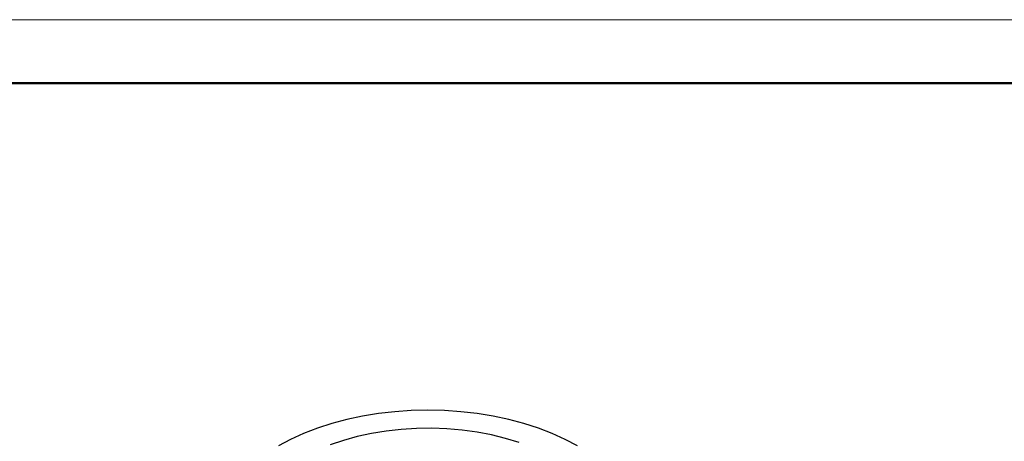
# Model space of a CAD drawing. Header units: millimetres. Extents: x 2282 to 2558, y 1608 to 1800.
# Tile 13 of 14: x 2411 to 2482, y 1770 to 1800. Entities that reach past the tile are written whole.
import ezdxf

# ---------------------------------------------------------------- set-up
doc = ezdxf.new("R2010")
doc.units = ezdxf.units.MM
doc.layers.add('1轮廓实线层', color=7, linetype='Continuous')
doc.layers.add('粗实线层', color=7, linetype='Continuous', lineweight=50)
doc.layers.add('细实线层', color=3, linetype='Continuous', lineweight=18)

msp = doc.modelspace()

# ---------------------------------------------------------------- linework, layer by layer
at = {"layer": '1轮廓实线层', "linetype": 'Continuous', "lineweight": 25, "flags": 128}
for points in [[(2451.191, 1769.423), (2450.312, 1769.893), (2449.372, 1770.321), (2448.376, 1770.705), (2447.331, 1771.042), (2446.244, 1771.332), (2445.12, 1771.571), (2443.968, 1771.759), (2442.794, 1771.894), (2441.604, 1771.975), (2440.408, 1772.002), (2439.211, 1771.975), (2438.022, 1771.894), (2436.848, 1771.759), (2435.695, 1771.571), (2434.572, 1771.332), (2433.485, 1771.042), (2432.44, 1770.705), (2431.444, 1770.321), (2430.504, 1769.893), (2429.625, 1769.423)], [(2446.987, 1769.671), (2446.013, 1769.97), (2444.998, 1770.22), (2443.95, 1770.419), (2442.876, 1770.567), (2441.785, 1770.661), (2440.684, 1770.701), (2439.581, 1770.688), (2438.483, 1770.62), (2437.4, 1770.499), (2436.338, 1770.326), (2435.306, 1770.101), (2434.31, 1769.826), (2433.358, 1769.504)]]:
    msp.add_lwpolyline(points, dxfattribs=at)
at = {"layer": '粗实线层'}
msp.add_lwpolyline([(2297.893, 1795.597), (2548.425, 1795.597), (2548.425, 1611.663), (2297.893, 1611.663)], close=True, dxfattribs=at)
at = {"layer": '细实线层'}
msp.add_lwpolyline([(2281.604, 1800.166), (2552.994, 1800.166), (2552.994, 1608.273), (2281.604, 1608.273)], close=True, dxfattribs=at)

doc.saveas('drawing.dxf')
